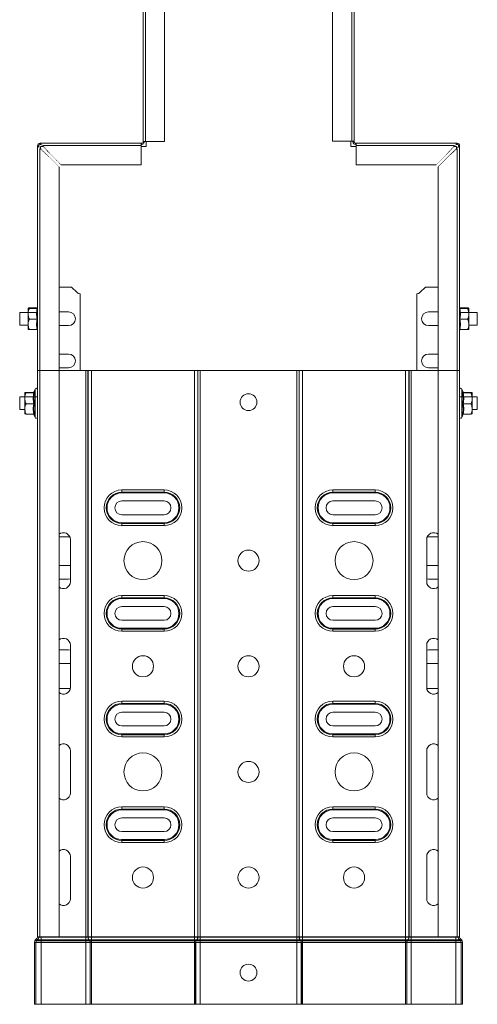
# Model space of a CAD drawing. Header units: millimetres. Extents: x 306 to 1436, y -1629 to 484.
# Tile 27 of 31: x 1219 to 1436, y -460 to 6. Entities that reach past the tile are written whole.
import ezdxf

# ---------------------------------------------------------------- set-up
doc = ezdxf.new("R2010")
doc.units = ezdxf.units.MM
doc.linetypes.add('K5LT32768', pattern=[0])
doc.linetypes.add('K5LT32769', pattern=[0])

msp = doc.modelspace()

# ---------------------------------------------------------------- linework, layer by layer
at = {"color": 7, "linetype": 'K5LT32768', "lineweight": 15}
for p, q in [((1277.46, -51.45), (1277.46, 55.05)), ((1278.59, 55.05), (1278.59, -51.45)), ((1287.69, -51.45), (1287.69, 55.05)), ((1367.24, 55.08), (1367.24, -51.42)), ((1376.34, -51.42), (1376.34, 55.08)), ((1377.46, 55.08), (1377.46, -51.42)), ((1228.05, -53.61), (1227.5, -53.61)), ((1227.5, -53.84), (1227.5, -53.61)), ((1227.5, -159.9), (1227.5, -53.84)), ((1228.05, -53.84), (1227.5, -53.84)), ((1228.05, -53.84), (1228.05, -53.61)), ((1229.17, -54.97), (1228.62, -54.97)), ((1228.62, -54.97), (1228.62, -159.9)), ((1228.75, -52.91), (1228.75, -52.36)), ((1228.75, -52.36), (1228.98, -52.36)), ((1228.75, -52.91), (1228.98, -52.91)), ((1228.96, -53.86), (1228.96, -54.97)), ((1230.11, -53.86), (1228.96, -53.86)), ((1228.98, -52.36), (1276.56, -52.36)), ((1228.98, -52.91), (1228.98, -52.36)), ((1230.11, -53.48), (1230.11, -54.03)), ((1276.56, -53.48), (1230.11, -53.48)), ((1276.56, -53.48), (1276.56, -52.36)), ((1276.56, -52.36), (1276.91, -52.36)), ((1276.56, -52.91), (1276.91, -52.91)), ((1276.56, -62.58), (1276.56, -53.48)), ((1278.96, -53.86), (1276.56, -53.86)), ((1276.91, -52.36), (1276.91, -52.91)), ((1277.46, -51.45), (1278.59, -51.45)), ((1277.46, -51.81), (1277.46, -51.45)), ((1277.46, -51.81), (1278.01, -51.81)), ((1278.01, -51.81), (1278.01, -51.45)), ((1278.59, -51.45), (1287.69, -51.45)), ((1278.96, -51.45), (1278.96, -53.86)), ((1367.24, -51.42), (1376.34, -51.42)), ((1375.96, -53.86), (1375.96, -51.42)), ((1378.4, -53.86), (1375.96, -53.86)), ((1376.34, -51.42), (1377.46, -51.42)), ((1376.91, -51.42), (1376.91, -51.66)), ((1377.46, -51.66), (1376.91, -51.66)), ((1377.46, -51.42), (1377.46, -51.66)), ((1378.16, -52.36), (1378.16, -52.91)), ((1378.16, -52.36), (1378.4, -52.36)), ((1378.16, -52.91), (1378.4, -52.91)), ((1378.4, -52.36), (1425.98, -52.36)), ((1378.4, -52.36), (1378.4, -53.48)), ((1424.85, -53.48), (1378.4, -53.48)), ((1378.4, -53.48), (1378.4, -62.58)), ((1424.85, -54.03), (1424.85, -53.48)), ((1425.96, -53.86), (1424.85, -53.86)), ((1426.31, -54.93), (1425.76, -54.93)), ((1425.96, -54.72), (1425.96, -53.86)), ((1425.98, -52.91), (1425.98, -52.36)), ((1425.98, -52.36), (1426.33, -52.36)), ((1425.98, -52.91), (1426.33, -52.91)), ((1426.31, -159.9), (1426.31, -54.93)), ((1426.33, -52.91), (1426.33, -52.36)), ((1426.88, -53.46), (1426.88, -53.81)), ((1426.88, -53.46), (1427.43, -53.46)), ((1426.88, -53.81), (1427.43, -53.81)), ((1427.43, -53.46), (1427.43, -53.81)), ((1427.43, -53.81), (1427.43, -159.9)), ((1237.72, -159.93), (1237.72, -63.52)), ((1238.66, -62.58), (1276.56, -62.58)), ((1378.4, -62.58), (1416.3, -62.58)), ((1417.21, -63.48), (1417.21, -159.9)), ((1243.64, -120.4), (1237.72, -120.4)), ((1243.64, -120.4), (1246.23, -122.98)), ((1408.64, -122.98), (1411.22, -120.4)), ((1417.21, -120.4), (1411.22, -120.4)), ((1247.64, -159.9), (1247.64, -123.57)), ((1407.22, -123.57), (1407.22, -159.9)), ((1223.03, -130.39), (1223.03, -130.4)), ((1223.03, -130.4), (1223.03, -133.07)), ((1227.32, -130.29), (1223.63, -130.29)), ((1227.5, -129.86), (1227.4, -130.14)), ((1227.45, -130.15), (1227.43, -130.16)), ((1427.47, -130.15), (1427.43, -130.05)), ((1427.55, -130.29), (1431.23, -130.29)), ((1431.23, -130.29), (1431.8, -132.4)), ((1431.83, -130.4), (1431.83, -130.39)), ((1431.83, -130.4), (1431.83, -133.07)), ((1227.5, -132.4), (1219.03, -132.4)), ((1219.03, -132.4), (1219.03, -138.4)), ((1223.03, -133.07), (1223.03, -138.07)), ((1227.32, -130.52), (1223.63, -130.52)), ((1242.19, -132.15), (1237.72, -132.15)), ((1417.21, -132.15), (1412.67, -132.15)), ((1427.55, -130.52), (1427.43, -130.5)), ((1435.83, -132.4), (1427.43, -132.4)), ((1427.55, -130.52), (1431.23, -130.52)), ((1431.83, -138.07), (1431.83, -133.07)), ((1435.83, -138.17), (1435.83, -132.4)), ((1219.03, -138.4), (1223.03, -138.4)), ((1223.03, -140.39), (1223.03, -138.07)), ((1227.32, -135.63), (1223.63, -135.63)), ((1237.72, -138.65), (1242.19, -138.65)), ((1412.67, -138.65), (1417.21, -138.65)), ((1427.43, -135.63), (1427.55, -135.63)), ((1427.55, -135.63), (1431.23, -135.63)), ((1431.83, -140.39), (1431.83, -138.07)), ((1431.83, -138.4), (1435.83, -138.4)), ((1435.83, -138.4), (1435.83, -138.17)), ((1223.03, -140.4), (1223.03, -140.4)), ((1227.32, -140.51), (1223.63, -140.51)), ((1227.4, -140.66), (1227.5, -140.94)), ((1427.43, -140.53), (1427.55, -140.51)), ((1427.43, -140.75), (1427.47, -140.65)), ((1427.44, -140.64), (1427.46, -140.65)), ((1427.55, -140.51), (1431.23, -140.51)), ((1242.19, -152.15), (1237.72, -152.15)), ((1417.21, -152.15), (1412.67, -152.15)), ((1228.62, -159.9), (1227.43, -159.9)), ((1227.43, -427.9), (1227.43, -159.9)), ((1228.56, -159.9), (1228.56, -427.9)), ((1237.66, -159.9), (1228.56, -159.9)), ((1237.66, -427.9), (1237.66, -159.9)), ((1237.72, -159.93), (1237.66, -159.93)), ((1237.72, -158.65), (1242.19, -158.65)), ((1237.72, -159.9), (1250.32, -159.9)), ((1250.32, -427.9), (1250.32, -159.9)), ((1250.32, -159.9), (1251.38, -159.9)), ((1251.38, -427.9), (1251.38, -159.9)), ((1251.38, -159.9), (1251.5, -159.9)), ((1251.5, -427.9), (1251.5, -159.9)), ((1251.5, -159.9), (1253.05, -159.9)), ((1253.05, -427.9), (1253.05, -159.9)), ((1253.05, -159.9), (1301.81, -159.9)), ((1301.81, -427.9), (1301.81, -159.9)), ((1301.81, -159.9), (1303.37, -159.9)), ((1303.37, -427.9), (1303.37, -159.9)), ((1303.37, -159.9), (1303.48, -159.9)), ((1303.48, -427.9), (1303.48, -159.9)), ((1303.48, -159.9), (1304.54, -159.9)), ((1304.54, -427.9), (1304.54, -159.9)), ((1304.54, -159.9), (1350.32, -159.9)), ((1350.32, -427.9), (1350.32, -159.9)), ((1350.32, -159.9), (1351.38, -159.9)), ((1351.38, -427.9), (1351.38, -159.9)), ((1351.38, -159.9), (1351.5, -159.9)), ((1351.5, -427.9), (1351.5, -159.9)), ((1351.5, -159.9), (1353.05, -159.9)), ((1353.05, -427.9), (1353.05, -159.9)), ((1353.05, -159.9), (1401.81, -159.9)), ((1401.81, -427.9), (1401.81, -159.9)), ((1401.81, -159.9), (1403.37, -159.9)), ((1403.37, -427.9), (1403.37, -159.9)), ((1403.37, -159.9), (1403.48, -159.9)), ((1403.48, -427.9), (1403.48, -159.9)), ((1403.48, -159.9), (1404.54, -159.9)), ((1404.54, -427.9), (1404.54, -159.9)), ((1404.54, -159.9), (1417.21, -159.9)), ((1412.67, -158.65), (1417.21, -158.65)), ((1417.21, -159.9), (1417.21, -427.9)), ((1426.31, -159.9), (1417.21, -159.9)), ((1426.31, -427.9), (1426.31, -159.9)), ((1427.43, -159.9), (1426.31, -159.9)), ((1427.43, -427.9), (1427.43, -159.9)), ((1227.41, -172.4), (1219.03, -172.4)), ((1219.03, -172.4), (1219.03, -178.4)), ((1221.43, -170.39), (1221.43, -170.4)), ((1221.43, -170.4), (1221.43, -173.07)), ((1225.72, -170.29), (1222.03, -170.29)), ((1225.72, -170.52), (1222.03, -170.52)), ((1226.33, -168.67), (1225.8, -170.14)), ((1225.85, -170.15), (1225.83, -170.16)), ((1435.83, -172.4), (1427.46, -172.4)), ((1429.07, -170.15), (1428.53, -168.67)), ((1429.15, -170.29), (1432.83, -170.29)), ((1429.15, -170.52), (1432.83, -170.52)), ((1432.83, -170.29), (1433.4, -172.4)), ((1433.43, -170.4), (1433.43, -170.39)), ((1433.43, -170.4), (1433.43, -173.07)), ((1435.83, -178.4), (1435.83, -172.4)), ((1221.43, -173.07), (1221.43, -178.07)), ((1225.72, -175.63), (1222.03, -175.63)), ((1429.15, -175.63), (1432.83, -175.63)), ((1433.43, -178.07), (1433.43, -173.07)), ((1219.03, -178.4), (1221.43, -178.4)), ((1221.43, -180.39), (1221.43, -178.07)), ((1221.43, -180.4), (1221.43, -180.4)), ((1225.72, -180.51), (1222.03, -180.51)), ((1225.8, -180.66), (1226.33, -182.13)), ((1428.53, -182.13), (1429.07, -180.65)), ((1429.04, -180.64), (1429.06, -180.65)), ((1429.15, -180.51), (1432.83, -180.51)), ((1433.43, -180.39), (1433.43, -178.07)), ((1433.43, -178.4), (1435.83, -178.4)), ((1267.43, -216.45), (1287.43, -216.45)), ((1267.43, -217.49), (1267.43, -216.45)), ((1267.43, -217.49), (1287.43, -217.49)), ((1267.43, -217.87), (1267.43, -217.49)), ((1287.43, -217.87), (1267.43, -217.87)), ((1287.43, -217.49), (1287.43, -216.45)), ((1287.43, -217.87), (1287.43, -217.49)), ((1367.43, -216.45), (1387.43, -216.45)), ((1367.43, -217.49), (1367.43, -216.45)), ((1367.43, -217.49), (1387.43, -217.49)), ((1367.43, -217.87), (1367.43, -217.49)), ((1387.43, -217.87), (1367.43, -217.87)), ((1387.43, -217.49), (1387.43, -216.45)), ((1387.43, -217.87), (1387.43, -217.49)), ((1287.43, -221.65), (1267.43, -221.65)), ((1387.43, -221.65), (1367.43, -221.65)), ((1267.43, -228.15), (1287.43, -228.15)), ((1367.43, -228.15), (1387.43, -228.15)), ((1267.43, -232.31), (1267.43, -231.93)), ((1267.43, -231.93), (1287.43, -231.93)), ((1267.43, -233.34), (1267.43, -232.31)), ((1287.43, -232.31), (1267.43, -232.31)), ((1287.43, -232.31), (1287.43, -231.93)), ((1287.43, -233.34), (1287.43, -232.31)), ((1367.43, -232.31), (1367.43, -231.93)), ((1367.43, -231.93), (1387.43, -231.93)), ((1367.43, -233.34), (1367.43, -232.31)), ((1387.43, -232.31), (1367.43, -232.31)), ((1387.43, -232.31), (1387.43, -231.93)), ((1387.43, -233.34), (1387.43, -232.31)), ((1287.43, -233.34), (1267.43, -233.34)), ((1387.43, -233.34), (1367.43, -233.34)), ((1237.66, -238.65), (1242.19, -238.65)), ((1242.19, -238.65), (1242.75, -238.6)), ((1243.03, -259.9), (1243.03, -239.9)), ((1411.84, -239.9), (1411.84, -259.9)), ((1412.11, -238.6), (1412.67, -238.65)), ((1412.67, -238.65), (1417.21, -238.65)), ((1242.19, -252.15), (1237.66, -252.15)), ((1243.03, -252.26), (1242.19, -252.15)), ((1412.67, -252.15), (1411.84, -252.26)), ((1417.21, -252.15), (1412.67, -252.15)), ((1237.66, -258.65), (1242.19, -258.65)), ((1242.19, -258.65), (1243.03, -258.54)), ((1411.84, -258.54), (1412.67, -258.65)), ((1412.67, -258.65), (1417.21, -258.65)), ((1267.43, -266.45), (1287.43, -266.45)), ((1267.43, -267.49), (1267.43, -266.45)), ((1267.43, -267.49), (1287.43, -267.49)), ((1267.43, -267.87), (1267.43, -267.49)), ((1287.43, -267.87), (1267.43, -267.87)), ((1287.43, -267.49), (1287.43, -266.45)), ((1287.43, -267.87), (1287.43, -267.49)), ((1367.43, -266.45), (1387.43, -266.45)), ((1367.43, -267.49), (1367.43, -266.45)), ((1367.43, -267.49), (1387.43, -267.49)), ((1367.43, -267.87), (1367.43, -267.49)), ((1387.43, -267.87), (1367.43, -267.87)), ((1387.43, -267.49), (1387.43, -266.45)), ((1387.43, -267.87), (1387.43, -267.49)), ((1287.43, -271.65), (1267.43, -271.65)), ((1387.43, -271.65), (1367.43, -271.65)), ((1267.43, -278.15), (1287.43, -278.15)), ((1367.43, -278.15), (1387.43, -278.15)), ((1267.43, -282.31), (1267.43, -281.93)), ((1267.43, -281.93), (1287.43, -281.93)), ((1267.43, -283.34), (1267.43, -282.31)), ((1287.43, -282.31), (1267.43, -282.31)), ((1287.43, -283.34), (1267.43, -283.34)), ((1287.43, -282.31), (1287.43, -281.93)), ((1287.43, -283.34), (1287.43, -282.31)), ((1367.43, -282.31), (1367.43, -281.93)), ((1367.43, -281.93), (1387.43, -281.93)), ((1367.43, -283.34), (1367.43, -282.31)), ((1387.43, -282.31), (1367.43, -282.31)), ((1387.43, -283.34), (1367.43, -283.34)), ((1387.43, -282.31), (1387.43, -281.93)), ((1387.43, -283.34), (1387.43, -282.31)), ((1242.19, -292.15), (1237.66, -292.15)), ((1243.03, -292.26), (1242.19, -292.15)), ((1243.03, -309.9), (1243.03, -289.9)), ((1411.84, -289.9), (1411.84, -309.9)), ((1412.67, -292.15), (1411.84, -292.26)), ((1417.21, -292.15), (1412.67, -292.15)), ((1237.66, -298.65), (1242.19, -298.65)), ((1242.19, -298.65), (1243.03, -298.54)), ((1411.84, -298.54), (1412.67, -298.65)), ((1412.67, -298.65), (1417.21, -298.65)), ((1237.66, -310.4), (1242.99, -310.4)), ((1411.88, -310.4), (1417.21, -310.4)), ((1267.43, -316.45), (1287.43, -316.45)), ((1267.43, -317.49), (1267.43, -316.45)), ((1287.43, -317.49), (1287.43, -316.45)), ((1367.43, -316.45), (1387.43, -316.45)), ((1367.43, -317.49), (1367.43, -316.45)), ((1387.43, -317.49), (1387.43, -316.45)), ((1267.43, -317.49), (1287.43, -317.49)), ((1267.43, -317.87), (1267.43, -317.49)), ((1287.43, -317.87), (1267.43, -317.87)), ((1287.43, -317.87), (1287.43, -317.49)), ((1367.43, -317.49), (1387.43, -317.49)), ((1367.43, -317.87), (1367.43, -317.49)), ((1387.43, -317.87), (1367.43, -317.87)), ((1387.43, -317.87), (1387.43, -317.49)), ((1287.43, -321.65), (1267.43, -321.65)), ((1387.43, -321.65), (1367.43, -321.65)), ((1267.43, -328.15), (1287.43, -328.15)), ((1367.43, -328.15), (1387.43, -328.15)), ((1267.43, -332.31), (1267.43, -331.93)), ((1267.43, -331.93), (1287.43, -331.93)), ((1267.43, -333.34), (1267.43, -332.31)), ((1287.43, -332.31), (1267.43, -332.31)), ((1287.43, -333.34), (1267.43, -333.34)), ((1287.43, -332.31), (1287.43, -331.93)), ((1287.43, -333.34), (1287.43, -332.31)), ((1367.43, -332.31), (1367.43, -331.93)), ((1367.43, -331.93), (1387.43, -331.93)), ((1367.43, -333.34), (1367.43, -332.31)), ((1387.43, -332.31), (1367.43, -332.31)), ((1387.43, -333.34), (1367.43, -333.34)), ((1387.43, -332.31), (1387.43, -331.93)), ((1387.43, -333.34), (1387.43, -332.31)), ((1243.03, -359.9), (1243.03, -339.9)), ((1411.84, -339.9), (1411.84, -359.9)), ((1267.43, -366.45), (1287.43, -366.45)), ((1267.43, -367.49), (1267.43, -366.45)), ((1267.43, -367.49), (1287.43, -367.49)), ((1267.43, -367.87), (1267.43, -367.49)), ((1287.43, -367.87), (1267.43, -367.87)), ((1287.43, -367.49), (1287.43, -366.45)), ((1287.43, -367.87), (1287.43, -367.49)), ((1367.43, -366.45), (1387.43, -366.45)), ((1367.43, -367.49), (1367.43, -366.45)), ((1367.43, -367.49), (1387.43, -367.49)), ((1367.43, -367.87), (1367.43, -367.49)), ((1387.43, -367.87), (1367.43, -367.87)), ((1387.43, -367.49), (1387.43, -366.45)), ((1387.43, -367.87), (1387.43, -367.49)), ((1287.43, -371.65), (1267.43, -371.65)), ((1387.43, -371.65), (1367.43, -371.65)), ((1267.43, -378.15), (1287.43, -378.15)), ((1267.43, -382.31), (1267.43, -381.93)), ((1267.43, -381.93), (1287.43, -381.93)), ((1287.43, -382.31), (1287.43, -381.93)), ((1367.43, -378.15), (1387.43, -378.15)), ((1367.43, -382.31), (1367.43, -381.93)), ((1367.43, -381.93), (1387.43, -381.93)), ((1387.43, -382.31), (1387.43, -381.93)), ((1267.43, -383.34), (1267.43, -382.31)), ((1287.43, -382.31), (1267.43, -382.31)), ((1287.43, -383.34), (1267.43, -383.34)), ((1287.43, -383.34), (1287.43, -382.31)), ((1367.43, -383.34), (1367.43, -382.31)), ((1387.43, -382.31), (1367.43, -382.31)), ((1387.43, -383.34), (1367.43, -383.34)), ((1387.43, -383.34), (1387.43, -382.31)), ((1243.03, -409.9), (1243.03, -389.9)), ((1411.84, -389.9), (1411.84, -409.9)), ((1227.43, -427.9), (1227.43, -428.1)), ((1228.56, -427.9), (1227.43, -427.9)), ((1228.13, -428.1), (1227.43, -428.1)), ((1228.13, -427.9), (1228.13, -428.1)), ((1228.13, -428.1), (1229.23, -428.1)), ((1237.66, -427.9), (1228.56, -427.9)), ((1229.23, -427.9), (1229.23, -428.1)), ((1229.23, -428.1), (1229.23, -429.43)), ((1229.23, -428.1), (1250.32, -428.1)), ((1237.66, -427.9), (1250.32, -427.9)), ((1250.32, -427.9), (1250.32, -428.1)), ((1250.32, -427.9), (1251.38, -427.9)), ((1250.32, -428.1), (1250.32, -429.43)), ((1250.32, -428.1), (1251.38, -428.1)), ((1251.38, -427.9), (1251.38, -428.1)), ((1251.38, -427.9), (1251.5, -427.9)), ((1251.38, -428.1), (1251.5, -428.1)), ((1251.5, -427.9), (1251.5, -428.1)), ((1251.5, -427.9), (1253.05, -427.9)), ((1251.5, -428.1), (1253.05, -428.1)), ((1253.05, -427.9), (1253.05, -428.1)), ((1253.05, -427.9), (1301.81, -427.9)), ((1253.05, -428.1), (1253.05, -429.43)), ((1253.05, -428.1), (1301.81, -428.1)), ((1301.81, -427.9), (1301.81, -428.1)), ((1301.81, -427.9), (1303.37, -427.9)), ((1301.81, -428.1), (1301.81, -429.43)), ((1301.81, -428.1), (1303.37, -428.1)), ((1303.37, -427.9), (1303.37, -428.1)), ((1303.37, -427.9), (1303.48, -427.9)), ((1303.37, -428.1), (1303.48, -428.1)), ((1303.48, -427.9), (1303.48, -428.1)), ((1303.48, -427.9), (1304.54, -427.9)), ((1303.48, -428.1), (1304.54, -428.1)), ((1304.54, -427.9), (1304.54, -428.1)), ((1304.54, -427.9), (1350.32, -427.9)), ((1304.54, -428.1), (1304.54, -429.43)), ((1304.54, -428.1), (1350.32, -428.1)), ((1350.32, -427.9), (1350.32, -428.1)), ((1350.32, -427.9), (1351.38, -427.9)), ((1350.32, -428.1), (1351.38, -428.1)), ((1350.32, -428.1), (1350.32, -429.43)), ((1351.38, -427.9), (1351.38, -428.1)), ((1351.38, -427.9), (1351.5, -427.9)), ((1351.38, -428.1), (1351.5, -428.1)), ((1351.5, -427.9), (1351.5, -428.1)), ((1351.5, -427.9), (1353.05, -427.9)), ((1351.5, -428.1), (1353.05, -428.1)), ((1353.05, -427.9), (1353.05, -428.1)), ((1353.05, -427.9), (1401.81, -427.9)), ((1353.05, -428.1), (1353.05, -429.43)), ((1353.05, -428.1), (1401.81, -428.1)), ((1401.81, -427.9), (1401.81, -428.1)), ((1401.81, -427.9), (1403.37, -427.9)), ((1401.81, -428.1), (1401.81, -429.43)), ((1401.81, -428.1), (1403.37, -428.1)), ((1403.37, -427.9), (1403.37, -428.1)), ((1403.37, -427.9), (1403.48, -427.9)), ((1403.37, -428.1), (1403.48, -428.1)), ((1403.48, -427.9), (1403.48, -428.1)), ((1403.48, -427.9), (1404.54, -427.9)), ((1403.48, -428.1), (1404.54, -428.1)), ((1404.54, -427.9), (1404.54, -428.1)), ((1404.54, -427.9), (1417.21, -427.9)), ((1404.54, -428.1), (1404.54, -429.43)), ((1404.54, -428.1), (1425.63, -428.1)), ((1426.31, -427.9), (1417.21, -427.9)), ((1425.63, -427.9), (1425.63, -428.1)), ((1425.63, -428.1), (1426.73, -428.1)), ((1425.63, -428.1), (1425.63, -429.43)), ((1427.43, -427.9), (1426.31, -427.9)), ((1426.73, -427.9), (1426.73, -428.1)), ((1426.73, -428.1), (1427.43, -428.1)), ((1427.43, -427.9), (1427.43, -428.1)), ((1226.73, -430.57), (1226.03, -430.57)), ((1226.03, -430.57), (1226.03, -459.9)), ((1227.07, -428.91), (1226.55, -429.38)), ((1227.02, -429.9), (1226.55, -429.38)), ((1226.73, -430.57), (1226.73, -459.9)), ((1226.73, -430.57), (1229.23, -430.57)), ((1227.54, -429.43), (1227.02, -429.9)), ((1227.02, -429.9), (1229.23, -429.9)), ((1227.54, -429.43), (1227.07, -428.91)), ((1227.54, -429.43), (1229.23, -429.43)), ((1229.23, -429.43), (1229.23, -429.9)), ((1229.23, -429.43), (1250.32, -429.43)), ((1229.23, -429.9), (1229.23, -430.57)), ((1229.23, -429.9), (1250.32, -429.9)), ((1229.23, -430.57), (1229.23, -459.9)), ((1229.23, -430.57), (1250.32, -430.57)), ((1250.32, -429.43), (1251.8, -429.43)), ((1250.32, -429.43), (1250.32, -429.9)), ((1250.32, -429.9), (1252.16, -429.9)), ((1250.32, -429.9), (1250.32, -430.57)), ((1250.32, -430.57), (1252.37, -430.57)), ((1250.32, -430.57), (1250.32, -459.9)), ((1251.8, -429.43), (1251.91, -429.43)), ((1251.8, -429.43), (1252.16, -429.9)), ((1251.91, -429.43), (1253.05, -429.43)), ((1251.91, -429.43), (1252.28, -429.9)), ((1252.16, -429.9), (1252.28, -429.9)), ((1252.28, -429.9), (1253.05, -429.9)), ((1252.37, -430.57), (1252.49, -430.57)), ((1252.37, -430.57), (1252.37, -459.9)), ((1252.49, -430.57), (1253.05, -430.57)), ((1252.49, -430.57), (1252.49, -459.9)), ((1253.05, -429.43), (1301.81, -429.43)), ((1253.05, -429.43), (1253.05, -429.9)), ((1253.05, -429.9), (1301.81, -429.9)), ((1253.05, -429.9), (1253.05, -430.57)), ((1253.05, -430.57), (1301.81, -430.57)), ((1253.05, -430.57), (1253.05, -459.9)), ((1301.81, -429.43), (1302.95, -429.43)), ((1301.81, -429.43), (1301.81, -429.9)), ((1301.81, -429.9), (1302.58, -429.9)), ((1301.81, -429.9), (1301.81, -430.57)), ((1301.81, -430.57), (1302.38, -430.57)), ((1301.81, -430.57), (1301.81, -459.9)), ((1302.38, -430.57), (1302.38, -459.9)), ((1302.38, -430.57), (1302.49, -430.57)), ((1302.49, -430.57), (1304.54, -430.57)), ((1302.49, -430.57), (1302.49, -459.9)), ((1302.95, -429.43), (1302.58, -429.9)), ((1302.58, -429.9), (1302.7, -429.9)), ((1303.07, -429.43), (1302.7, -429.9)), ((1302.7, -429.9), (1304.54, -429.9)), ((1302.95, -429.43), (1303.07, -429.43)), ((1303.07, -429.43), (1304.54, -429.43)), ((1304.54, -429.43), (1304.54, -429.9)), ((1304.54, -429.43), (1350.32, -429.43)), ((1304.54, -429.9), (1304.54, -430.57)), ((1304.54, -429.9), (1350.32, -429.9)), ((1304.54, -430.57), (1304.54, -459.9)), ((1304.54, -430.57), (1350.32, -430.57)), ((1350.32, -429.43), (1351.8, -429.43)), ((1350.32, -429.43), (1350.32, -429.9)), ((1350.32, -429.9), (1352.16, -429.9)), ((1350.32, -429.9), (1350.32, -430.57)), ((1350.32, -430.57), (1352.37, -430.57)), ((1350.32, -430.57), (1350.32, -459.9)), ((1351.8, -429.43), (1351.91, -429.43)), ((1351.8, -429.43), (1352.16, -429.9)), ((1351.91, -429.43), (1353.05, -429.43)), ((1351.91, -429.43), (1352.28, -429.9)), ((1352.16, -429.9), (1352.28, -429.9)), ((1352.28, -429.9), (1353.05, -429.9)), ((1352.37, -430.57), (1352.49, -430.57)), ((1352.37, -430.57), (1352.37, -459.9)), ((1352.49, -430.57), (1353.05, -430.57)), ((1352.49, -430.57), (1352.49, -459.9)), ((1353.05, -429.43), (1401.81, -429.43)), ((1353.05, -429.43), (1353.05, -429.9)), ((1353.05, -429.9), (1401.81, -429.9)), ((1353.05, -429.9), (1353.05, -430.57)), ((1353.05, -430.57), (1401.81, -430.57)), ((1353.05, -430.57), (1353.05, -459.9)), ((1401.81, -429.43), (1402.95, -429.43)), ((1401.81, -429.43), (1401.81, -429.9)), ((1401.81, -429.9), (1402.58, -429.9)), ((1401.81, -429.9), (1401.81, -430.57)), ((1401.81, -430.57), (1402.38, -430.57)), ((1401.81, -430.57), (1401.81, -459.9)), ((1402.38, -430.57), (1402.38, -459.9)), ((1402.38, -430.57), (1402.49, -430.57)), ((1402.49, -430.57), (1404.54, -430.57)), ((1402.49, -430.57), (1402.49, -459.9)), ((1402.95, -429.43), (1402.58, -429.9)), ((1402.58, -429.9), (1402.7, -429.9)), ((1403.07, -429.43), (1402.7, -429.9)), ((1402.7, -429.9), (1404.54, -429.9)), ((1402.95, -429.43), (1403.07, -429.43)), ((1403.07, -429.43), (1404.54, -429.43)), ((1404.54, -429.43), (1404.54, -429.9)), ((1404.54, -429.43), (1425.63, -429.43)), ((1404.54, -429.9), (1404.54, -430.57)), ((1404.54, -429.9), (1425.63, -429.9)), ((1404.54, -430.57), (1404.54, -459.9)), ((1404.54, -430.57), (1425.63, -430.57)), ((1425.63, -429.43), (1427.32, -429.43)), ((1425.63, -429.43), (1425.63, -429.9)), ((1425.63, -429.9), (1427.84, -429.9)), ((1425.63, -429.9), (1425.63, -430.57)), ((1425.63, -430.57), (1428.13, -430.57)), ((1425.63, -430.57), (1425.63, -459.9)), ((1427.32, -429.43), (1427.79, -428.91)), ((1427.32, -429.43), (1427.84, -429.9)), ((1427.79, -428.91), (1428.31, -429.38)), ((1427.84, -429.9), (1428.31, -429.38)), ((1428.13, -430.57), (1428.83, -430.57)), ((1428.13, -430.57), (1428.13, -459.9)), ((1428.83, -430.57), (1428.83, -459.9)), ((1226.73, -459.9), (1226.03, -459.9)), ((1226.73, -459.9), (1229.23, -459.9)), ((1229.23, -459.9), (1250.32, -459.9)), ((1250.32, -459.9), (1252.37, -459.9)), ((1252.37, -459.9), (1252.49, -459.9)), ((1252.49, -459.9), (1253.05, -459.9)), ((1253.05, -459.9), (1301.81, -459.9)), ((1301.81, -459.9), (1302.38, -459.9)), ((1302.38, -459.9), (1302.49, -459.9)), ((1302.49, -459.9), (1304.54, -459.9)), ((1304.54, -459.9), (1350.32, -459.9)), ((1350.32, -459.9), (1352.37, -459.9)), ((1352.37, -459.9), (1352.49, -459.9)), ((1352.49, -459.9), (1353.05, -459.9)), ((1353.05, -459.9), (1401.81, -459.9)), ((1401.81, -459.9), (1402.38, -459.9)), ((1402.38, -459.9), (1402.49, -459.9)), ((1402.49, -459.9), (1404.54, -459.9)), ((1404.54, -459.9), (1425.63, -459.9)), ((1425.63, -459.9), (1428.13, -459.9)), ((1428.13, -459.9), (1428.83, -459.9))]:
    msp.add_line(p, q, dxfattribs=at)
at = {"color": 8, "linetype": 'K5LT32769', "lineweight": 15, "true_color": 0x808080}
for p, q in [((1226.33, -182.13), (1226.33, -168.67)), ((1428.53, -168.67), (1428.53, -182.13))]:
    msp.add_line(p, q, dxfattribs=at)
at = {"color": 7, "linetype": 'K5LT32768', "const_width": 0.15}
for points in [[(1228.64, -54.88), (1228.45, -54.7), (1227.93, -54.23), (1227.61, -53.94), (1227.5, -53.84)], [(1229.17, -54.97), (1228.91, -54.7), (1228.44, -54.23), (1228.15, -53.94), (1228.05, -53.84)], [(1233.17, -58.97), (1232.32, -58.22), (1231.5, -57.49), (1230.73, -56.82), (1230.06, -56.23), (1229.49, -55.73), (1229.05, -55.35), (1228.77, -55.09), (1228.63, -54.97), (1228.62, -54.97)], [(1228.98, -52.36), (1229.08, -52.46), (1229.37, -52.78), (1229.84, -53.3), (1230.04, -53.52)], [(1228.98, -52.91), (1229.08, -53), (1229.37, -53.3), (1229.84, -53.77), (1230.11, -54.03)], [(1233.17, -58.97), (1232.42, -58.22), (1231.7, -57.49), (1231.03, -56.82), (1230.43, -56.23), (1229.94, -55.73), (1229.55, -55.35), (1229.3, -55.09), (1229.18, -54.97), (1229.17, -54.97)], [(1230.11, -53.48), (1230.12, -53.49), (1230.23, -53.62), (1230.49, -53.91), (1230.87, -54.35), (1231.37, -54.92), (1231.96, -55.59), (1232.63, -56.36), (1233.36, -57.18), (1234.11, -58.03)], [(1230.11, -54.03), (1230.12, -54.04), (1230.23, -54.16), (1230.49, -54.41), (1230.87, -54.79), (1231.37, -55.29), (1231.96, -55.89), (1232.63, -56.56), (1233.36, -57.28), (1234.11, -58.03)], [(1420.85, -58.03), (1421.6, -57.18), (1422.33, -56.36), (1423, -55.59), (1423.59, -54.92), (1424.09, -54.35), (1424.47, -53.91), (1424.73, -53.62), (1424.85, -53.49), (1424.85, -53.48)], [(1420.85, -58.03), (1421.6, -57.28), (1422.33, -56.56), (1423, -55.89), (1423.59, -55.29), (1424.09, -54.79), (1424.47, -54.41), (1424.73, -54.16), (1424.85, -54.04), (1424.85, -54.03)], [(1425.76, -54.93), (1425.75, -54.94), (1425.63, -55.06), (1425.38, -55.31), (1424.99, -55.7), (1424.5, -56.19), (1423.9, -56.79), (1423.23, -57.46), (1422.51, -58.18), (1421.76, -58.93)], [(1426.31, -54.93), (1426.3, -54.94), (1426.16, -55.06), (1425.87, -55.31), (1425.44, -55.7), (1424.87, -56.19), (1424.2, -56.79), (1423.43, -57.46), (1422.61, -58.18), (1421.76, -58.93)], [(1424.85, -54.03), (1425.12, -53.77), (1425.59, -53.3), (1425.88, -53), (1425.98, -52.91)], [(1424.94, -53.5), (1425.12, -53.3), (1425.59, -52.78), (1425.88, -52.46), (1425.98, -52.36)], [(1426.88, -53.81), (1426.78, -53.91), (1426.49, -54.2), (1426.02, -54.67), (1425.76, -54.93)], [(1427.43, -53.81), (1427.32, -53.91), (1427, -54.2), (1426.48, -54.67), (1426.26, -54.87)], [(1237.72, -63.52), (1237.71, -63.5), (1237.56, -63.35), (1237.26, -63.05), (1236.82, -62.61), (1236.25, -62.04), (1235.58, -61.37), (1234.82, -60.62), (1234.01, -59.81), (1233.17, -58.97)], [(1234.11, -58.03), (1234.95, -58.87), (1235.76, -59.68), (1236.51, -60.44), (1237.19, -61.11), (1237.75, -61.68), (1238.19, -62.12), (1238.49, -62.42), (1238.64, -62.57), (1238.66, -62.58)], [(1416.3, -62.58), (1416.32, -62.57), (1416.47, -62.42), (1416.77, -62.12), (1417.21, -61.68), (1417.78, -61.11), (1418.45, -60.44), (1419.2, -59.68), (1420.01, -58.87), (1420.85, -58.03)], [(1421.76, -58.93), (1420.92, -59.77), (1420.1, -60.59), (1419.35, -61.34), (1418.68, -62.01), (1418.11, -62.58), (1417.67, -63.02), (1417.37, -63.32), (1417.22, -63.47), (1417.21, -63.48)]]:
    msp.add_lwpolyline(points, dxfattribs=at)
at = {"color": 7, "linetype": 'K5LT32768', "lineweight": 15}
for centre, radius in [((1327.43, -174.9), 4), ((1277.43, -249.9), 9), ((1377.43, -249.9), 9), ((1327.43, -249.9), 5), ((1277.43, -299.9), 5), ((1327.43, -299.9), 5), ((1377.43, -299.9), 5), ((1277.43, -349.9), 9), ((1377.43, -349.9), 9), ((1327.43, -349.9), 5), ((1277.43, -399.9), 5), ((1327.43, -399.9), 5), ((1377.43, -399.9), 5), ((1327.43, -444.9), 4)]:
    msp.add_circle(centre, radius, dxfattribs=at)
for centre, radius, start, end in [((1228.75, -53.61), 1.25, 90, 180), ((1228.75, -53.61), 0.7, 90, 180), ((1276.91, -51.81), 0.55, 270, 0), ((1276.91, -51.81), 1.1, 270, 0), ((1378.16, -51.66), 1.25, 180, 270), ((1378.16, -51.66), 0.7, 180, 270), ((1426.33, -53.46), 1.1, 0, 90), ((1426.33, -53.46), 0.55, 0, 90), ((1247.64, -121.57), 2, 225, 270), ((1407.22, -121.57), 2, 270, 315), ((1242.19, -135.4), 3.25, 270, 90), ((1412.67, -135.4), 3.25, 90, 270), ((1242.19, -155.4), 3.25, 270, 90), ((1412.67, -155.4), 3.25, 90, 270), ((1226.86, -168.87), 0.567, 0, 160), ((1428, -168.87), 0.567, 20, 180), ((1226.86, -181.93), 0.567, 200, 0), ((1428, -181.93), 0.567, 180, 340), ((1267.43, -224.9), 8.45, 90, 270), ((1267.43, -224.9), 7.41, 90, 270), ((1267.43, -224.9), 7.03, 90, 270), ((1287.43, -224.9), 8.45, 270, 90), ((1287.43, -224.9), 7.41, 270, 90), ((1287.43, -224.9), 7.03, 270, 90), ((1367.43, -224.9), 8.45, 90, 270), ((1367.43, -224.9), 7.41, 90, 270), ((1367.43, -224.9), 7.03, 90, 270), ((1387.43, -224.9), 8.45, 270, 90), ((1387.43, -224.9), 7.41, 270, 90), ((1387.43, -224.9), 7.03, 270, 90), ((1267.43, -224.9), 3.25, 90, 270), ((1287.43, -224.9), 3.25, 270, 90), ((1367.43, -224.9), 3.25, 90, 270), ((1387.43, -224.9), 3.25, 270, 90), ((1239.78, -239.9), 3.25, 0, 130.7011), ((1415.09, -239.9), 3.25, 49.2989, 180), ((1239.78, -259.9), 3.25, 229.2989, 0), ((1415.09, -259.9), 3.25, 180, 310.7011), ((1267.43, -274.9), 8.45, 90, 270), ((1267.43, -274.9), 7.41, 90, 270), ((1267.43, -274.9), 7.03, 90, 270), ((1287.43, -274.9), 8.45, 270, 90), ((1287.43, -274.9), 7.41, 270, 90), ((1287.43, -274.9), 7.03, 270, 90), ((1367.43, -274.9), 8.45, 90, 270), ((1367.43, -274.9), 7.41, 90, 270), ((1367.43, -274.9), 7.03, 90, 270), ((1387.43, -274.9), 8.45, 270, 90), ((1387.43, -274.9), 7.41, 270, 90), ((1387.43, -274.9), 7.03, 270, 90), ((1267.43, -274.9), 3.25, 90, 270), ((1287.43, -274.9), 3.25, 270, 90), ((1367.43, -274.9), 3.25, 90, 270), ((1387.43, -274.9), 3.25, 270, 90), ((1239.78, -289.9), 3.25, 0, 130.7011), ((1415.09, -289.9), 3.25, 49.2989, 180), ((1239.78, -309.9), 3.25, 229.2989, 0), ((1415.09, -309.9), 3.25, 180, 310.7011), ((1267.43, -324.9), 8.45, 90, 270), ((1287.43, -324.9), 8.45, 270, 90), ((1367.43, -324.9), 8.45, 90, 270), ((1387.43, -324.9), 8.45, 270, 90), ((1267.43, -324.9), 7.41, 90, 270), ((1267.43, -324.9), 7.03, 90, 270), ((1287.43, -324.9), 7.41, 270, 90), ((1287.43, -324.9), 7.03, 270, 90), ((1367.43, -324.9), 7.41, 90, 270), ((1367.43, -324.9), 7.03, 90, 270), ((1387.43, -324.9), 7.41, 270, 90), ((1387.43, -324.9), 7.03, 270, 90), ((1267.43, -324.9), 3.25, 90, 270), ((1287.43, -324.9), 3.25, 270, 90), ((1367.43, -324.9), 3.25, 90, 270), ((1387.43, -324.9), 3.25, 270, 90), ((1239.78, -339.9), 3.25, 0, 130.7011), ((1415.09, -339.9), 3.25, 49.2989, 180), ((1239.78, -359.9), 3.25, 229.2989, 0), ((1415.09, -359.9), 3.25, 180, 310.7011), ((1267.43, -374.9), 8.45, 90, 270), ((1267.43, -374.9), 7.41, 90, 270), ((1267.43, -374.9), 7.03, 90, 270), ((1287.43, -374.9), 8.45, 270, 90), ((1287.43, -374.9), 7.41, 270, 90), ((1287.43, -374.9), 7.03, 270, 90), ((1367.43, -374.9), 8.45, 90, 270), ((1367.43, -374.9), 7.41, 90, 270), ((1367.43, -374.9), 7.03, 90, 270), ((1387.43, -374.9), 8.45, 270, 90), ((1387.43, -374.9), 7.41, 270, 90), ((1387.43, -374.9), 7.03, 270, 90), ((1267.43, -374.9), 3.25, 90, 270), ((1287.43, -374.9), 3.25, 270, 90), ((1367.43, -374.9), 3.25, 90, 270), ((1387.43, -374.9), 3.25, 270, 90), ((1239.78, -389.9), 3.25, 0, 130.7011), ((1415.09, -389.9), 3.25, 49.2989, 180), ((1239.78, -409.9), 3.25, 229.2989, 0), ((1415.09, -409.9), 3.25, 180, 310.7011), ((1226.33, -428.1), 1.1, 312.3141, 0), ((1226.33, -428.1), 1.8, 312.3141, 0), ((1253.57, -428.14), 2.19, 178.8052, 215.9031), ((1253.69, -428.14), 2.19, 178.806, 215.9023), ((1301.17, -428.14), 2.19, 324.0977, 1.1934), ((1301.29, -428.14), 2.19, 324.0973, 1.1944), ((1353.57, -428.14), 2.19, 178.8058, 215.9031), ((1353.69, -428.14), 2.19, 178.8056, 215.9027), ((1401.17, -428.14), 2.19, 324.0973, 1.1939), ((1401.29, -428.14), 2.19, 324.0973, 1.1941), ((1428.53, -428.1), 1.8, 180, 227.6859), ((1428.53, -428.1), 1.1, 180, 227.6859), ((1227.63, -430.57), 1.6, 132.3141, 180), ((1227.63, -430.57), 0.9, 132.3141, 180), ((1251.27, -430.54), 1.1, 358.8069, 35.9014), ((1251.39, -430.54), 1.1, 358.8036, 35.9048), ((1303.47, -430.54), 1.1, 144.0988, 181.1916), ((1303.59, -430.54), 1.1, 144.0969, 181.1948), ((1351.27, -430.54), 1.1, 358.8064, 35.9032), ((1351.39, -430.54), 1.1, 358.8064, 35.9032), ((1403.47, -430.54), 1.1, 144.0973, 181.1938), ((1403.59, -430.54), 1.1, 144.0971, 181.1943), ((1427.23, -430.57), 0.9, 0, 47.6859), ((1427.23, -430.57), 1.6, 0, 47.6859)]:
    msp.add_arc(centre, radius, start, end, dxfattribs=at)
for points, knots in [([(1223.63, -130.29), (1223.54, -130.3), (1223.19, -130.33), (1223.1, -130.37), (1223.03, -130.4)], [0, 0, 0, 0, 0.263255, 1, 1, 1, 1]), ([(1223.03, -130.4), (1223.03, -130.41), (1223.05, -130.45), (1223.32, -130.49), (1223.62, -130.52), (1223.63, -130.52)], [0, 0, 0, 0, 0.148486, 0.965571, 1, 1, 1, 1]), ([(1227.32, -130.52), (1227.18, -130.48), (1226.92, -130.4), (1227.18, -130.33), (1227.32, -130.29)], [0, 0, 0, 0, 0.492148, 1, 1, 1, 1]), ([(1227.5, -130.47), (1227.48, -130.48), (1227.42, -130.51), (1227.36, -130.51), (1227.32, -130.52)], [0, 0, 0, 0, 0.387858, 1, 1, 1, 1]), ([(1227.44, -130.16), (1227.39, -130.23), (1227.32, -130.32), (1227.33, -130.31), (1227.33, -130.31)], [0, 0, 0, 0, 0.634348, 1, 1, 1, 1]), ([(1427.55, -130.3), (1427.55, -130.3), (1427.57, -130.31), (1427.48, -130.33), (1427.46, -130.18), (1427.46, -130.14)], [0, 0, 0, 0, 0.040558, 0.801021, 1, 1, 1, 1]), ([(1427.55, -130.29), (1427.68, -130.33), (1427.94, -130.4), (1427.68, -130.48), (1427.55, -130.52)], [0, 0, 0, 0, 0.492148, 1, 1, 1, 1]), ([(1431.23, -130.29), (1431.32, -130.3), (1431.67, -130.33), (1431.76, -130.37), (1431.83, -130.4)], [0, 0, 0, 0, 0.263254, 1, 1, 1, 1]), ([(1431.83, -130.4), (1431.83, -130.41), (1431.81, -130.45), (1431.54, -130.49), (1431.24, -130.52), (1431.23, -130.52)], [0, 0, 0, 0, 0.148485, 0.965571, 1, 1, 1, 1]), ([(1223.63, -130.52), (1223.35, -131.27), (1223.05, -132.11), (1223.03, -132.98), (1223.03, -133.07)], [0, 0, 0, 0, 0.896038, 1, 1, 1, 1]), ([(1223.03, -133.07), (1223.11, -133.77), (1223.21, -134.65), (1223.56, -135.47), (1223.63, -135.63)], [0, 0, 0, 0, 0.801463, 1, 1, 1, 1]), ([(1227.32, -135.63), (1227.18, -134.79), (1226.92, -133.09), (1227.18, -131.38), (1227.32, -130.52)], [0, 0, 0, 0, 0.492148, 1, 1, 1, 1]), ([(1427.55, -130.52), (1427.68, -131.36), (1427.94, -133.06), (1427.68, -134.76), (1427.55, -135.63)], [0, 0, 0, 0, 0.492148, 1, 1, 1, 1]), ([(1431.83, -133.07), (1431.75, -132.37), (1431.65, -131.5), (1431.3, -130.68), (1431.23, -130.52)], [0, 0, 0, 0, 0.801462, 1, 1, 1, 1]), ([(1431.23, -135.63), (1431.51, -134.88), (1431.82, -134.04), (1431.83, -133.16), (1431.83, -133.07)], [0, 0, 0, 0, 0.896038, 1, 1, 1, 1]), ([(1223.63, -135.63), (1223.35, -136.35), (1223.05, -137.15), (1223.03, -137.98), (1223.03, -138.07)], [0, 0, 0, 0, 0.896036, 1, 1, 1, 1]), ([(1223.03, -138.07), (1223.11, -138.74), (1223.21, -139.57), (1223.56, -140.35), (1223.63, -140.51)], [0, 0, 0, 0, 0.801461, 1, 1, 1, 1]), ([(1227.32, -140.51), (1227.18, -139.71), (1226.92, -138.08), (1227.18, -136.46), (1227.32, -135.63)], [0, 0, 0, 0, 0.492148, 1, 1, 1, 1]), ([(1227.5, -135.63), (1227.48, -135.63), (1227.42, -135.63), (1227.36, -135.63), (1227.32, -135.63)], [0, 0, 0, 0, 0.38785, 1, 1, 1, 1]), ([(1427.55, -135.63), (1427.68, -136.43), (1427.94, -138.06), (1427.68, -139.68), (1427.55, -140.51)], [0, 0, 0, 0, 0.492148, 1, 1, 1, 1]), ([(1431.83, -138.07), (1431.75, -137.4), (1431.65, -136.56), (1431.3, -135.78), (1431.23, -135.63)], [0, 0, 0, 0, 0.801461, 1, 1, 1, 1]), ([(1431.23, -140.51), (1431.51, -139.79), (1431.82, -138.99), (1431.83, -138.16), (1431.83, -138.07)], [0, 0, 0, 0, 0.896036, 1, 1, 1, 1]), ([(1223.03, -140.39), (1223.03, -140.4), (1223.05, -140.44), (1223.32, -140.48), (1223.62, -140.51), (1223.63, -140.51)], [0, 0, 0, 0, 0.148486, 0.96557, 1, 1, 1, 1]), ([(1227.33, -140.49), (1227.33, -140.49), (1227.31, -140.48), (1227.42, -140.49), (1227.41, -140.62), (1227.41, -140.64)], [0, 0, 0, 0, 0.215429, 0.874271, 1, 1, 1, 1]), ([(1227.32, -140.51), (1227.36, -140.51), (1227.42, -140.52), (1227.48, -140.55), (1227.5, -140.56)], [0, 0, 0, 0, 0.612141, 1, 1, 1, 1]), ([(1427.44, -140.65), (1427.44, -140.64), (1427.43, -140.52), (1427.56, -140.49), (1427.55, -140.5), (1427.54, -140.5)], [0, 0, 0, 0, 0.086628, 0.729584, 1, 1, 1, 1]), ([(1431.83, -140.39), (1431.83, -140.4), (1431.81, -140.44), (1431.54, -140.48), (1431.24, -140.51), (1431.23, -140.51)], [0, 0, 0, 0, 0.148486, 0.965571, 1, 1, 1, 1]), ([(1222.03, -170.29), (1221.94, -170.3), (1221.59, -170.33), (1221.5, -170.37), (1221.43, -170.4)], [0, 0, 0, 0, 0.263253, 1, 1, 1, 1]), ([(1221.43, -170.4), (1221.43, -170.41), (1221.45, -170.45), (1221.72, -170.49), (1222.02, -170.52), (1222.03, -170.52)], [0, 0, 0, 0, 0.148485, 0.965572, 1, 1, 1, 1]), ([(1222.03, -170.52), (1221.75, -171.27), (1221.45, -172.11), (1221.43, -172.98), (1221.43, -173.07)], [0, 0, 0, 0, 0.896038, 1, 1, 1, 1]), ([(1225.72, -170.52), (1225.58, -170.48), (1225.32, -170.4), (1225.58, -170.33), (1225.72, -170.29)], [0, 0, 0, 0, 0.492148, 1, 1, 1, 1]), ([(1225.72, -175.63), (1225.58, -174.79), (1225.32, -173.09), (1225.58, -171.38), (1225.72, -170.52)], [0, 0, 0, 0, 0.492148, 1, 1, 1, 1]), ([(1226.09, -170.27), (1226.09, -170.27), (1226.07, -170.31), (1226.03, -170.37), (1225.94, -170.45), (1225.83, -170.51), (1225.75, -170.51), (1225.72, -170.52)], [0, 0, 0, 0, 0.007902, 0.267531, 0.528618, 0.76382, 1, 1, 1, 1]), ([(1225.84, -170.16), (1225.79, -170.23), (1225.72, -170.32), (1225.73, -170.31), (1225.73, -170.31)], [0, 0, 0, 0, 0.634348, 1, 1, 1, 1]), ([(1226.09, -170.27), (1226.05, -170.48), (1225.84, -171.53), (1225.69, -173.35), (1225.96, -174.92), (1226.09, -175.64)], [0, 0, 0, 0, 0.118082, 0.592258, 1, 1, 1, 1]), ([(1428.77, -175.64), (1428.81, -175.43), (1429.02, -174.39), (1429.17, -172.58), (1428.9, -171), (1428.77, -170.27)], [0, 0, 0, 0, 0.118084, 0.592258, 1, 1, 1, 1]), ([(1429.15, -170.52), (1429.11, -170.51), (1429.03, -170.51), (1428.92, -170.45), (1428.83, -170.37), (1428.79, -170.31), (1428.77, -170.27), (1428.77, -170.27)], [0, 0, 0, 0, 0.236184, 0.471396, 0.73247, 0.992092, 1, 1, 1, 1]), ([(1429.15, -170.3), (1429.15, -170.3), (1429.17, -170.31), (1429.08, -170.33), (1429.06, -170.18), (1429.06, -170.14)], [0, 0, 0, 0, 0.040558, 0.801021, 1, 1, 1, 1]), ([(1429.15, -170.29), (1429.28, -170.33), (1429.54, -170.4), (1429.28, -170.48), (1429.15, -170.52)], [0, 0, 0, 0, 0.492148, 1, 1, 1, 1]), ([(1429.15, -170.52), (1429.28, -171.36), (1429.54, -173.06), (1429.28, -174.76), (1429.15, -175.63)], [0, 0, 0, 0, 0.492148, 1, 1, 1, 1]), ([(1432.83, -170.29), (1432.92, -170.3), (1433.27, -170.33), (1433.36, -170.37), (1433.43, -170.4)], [0, 0, 0, 0, 0.263254, 1, 1, 1, 1]), ([(1433.43, -170.4), (1433.43, -170.41), (1433.41, -170.45), (1433.14, -170.49), (1432.84, -170.52), (1432.83, -170.52)], [0, 0, 0, 0, 0.148485, 0.965571, 1, 1, 1, 1]), ([(1433.43, -173.07), (1433.35, -172.37), (1433.25, -171.5), (1432.9, -170.68), (1432.83, -170.52)], [0, 0, 0, 0, 0.801463, 1, 1, 1, 1]), ([(1221.43, -173.07), (1221.51, -173.77), (1221.61, -174.65), (1221.96, -175.47), (1222.03, -175.63)], [0, 0, 0, 0, 0.801463, 1, 1, 1, 1]), ([(1222.03, -175.63), (1221.75, -176.35), (1221.45, -177.15), (1221.43, -177.98), (1221.43, -178.07)], [0, 0, 0, 0, 0.896037, 1, 1, 1, 1]), ([(1225.72, -180.51), (1225.58, -179.71), (1225.32, -178.08), (1225.58, -176.46), (1225.72, -175.63)], [0, 0, 0, 0, 0.492148, 1, 1, 1, 1]), ([(1226.09, -175.64), (1226.09, -175.64), (1226.07, -175.64), (1226.03, -175.64), (1225.94, -175.63), (1225.83, -175.63), (1225.75, -175.63), (1225.72, -175.63)], [0, 0, 0, 0, 0.007909, 0.267535, 0.528616, 0.76382, 1, 1, 1, 1]), ([(1226.09, -175.64), (1226.05, -175.84), (1225.84, -176.84), (1225.69, -178.56), (1225.96, -180.07), (1226.09, -180.77)], [0, 0, 0, 0, 0.118082, 0.592258, 1, 1, 1, 1]), ([(1428.77, -175.64), (1428.77, -175.64), (1428.79, -175.64), (1428.83, -175.64), (1428.92, -175.63), (1429.03, -175.63), (1429.11, -175.63), (1429.15, -175.63)], [0, 0, 0, 0, 0.007915, 0.267534, 0.528602, 0.763816, 1, 1, 1, 1]), ([(1428.77, -180.77), (1428.81, -180.57), (1429.02, -179.56), (1429.17, -177.82), (1428.9, -176.33), (1428.77, -175.64)], [0, 0, 0, 0, 0.118082, 0.592258, 1, 1, 1, 1]), ([(1429.15, -175.63), (1429.28, -176.43), (1429.54, -178.06), (1429.28, -179.68), (1429.15, -180.51)], [0, 0, 0, 0, 0.492148, 1, 1, 1, 1]), ([(1432.83, -175.63), (1433.11, -174.88), (1433.42, -174.04), (1433.43, -173.16), (1433.43, -173.07)], [0, 0, 0, 0, 0.896038, 1, 1, 1, 1]), ([(1433.43, -178.07), (1433.35, -177.4), (1433.25, -176.56), (1432.9, -175.78), (1432.83, -175.63)], [0, 0, 0, 0, 0.801464, 1, 1, 1, 1]), ([(1221.43, -178.07), (1221.51, -178.74), (1221.61, -179.57), (1221.96, -180.35), (1222.03, -180.51)], [0, 0, 0, 0, 0.801462, 1, 1, 1, 1]), ([(1221.43, -180.39), (1221.43, -180.4), (1221.45, -180.44), (1221.72, -180.48), (1222.02, -180.51), (1222.03, -180.51)], [0, 0, 0, 0, 0.148486, 0.965572, 1, 1, 1, 1]), ([(1225.73, -180.49), (1225.73, -180.49), (1225.71, -180.48), (1225.82, -180.49), (1225.81, -180.62), (1225.81, -180.64)], [0, 0, 0, 0, 0.215428, 0.874269, 1, 1, 1, 1]), ([(1225.72, -180.51), (1225.75, -180.51), (1225.83, -180.52), (1225.94, -180.58), (1226.03, -180.66), (1226.07, -180.73), (1226.09, -180.77), (1226.09, -180.77)], [0, 0, 0, 0, 0.236183, 0.471391, 0.732467, 0.992101, 1, 1, 1, 1]), ([(1428.77, -180.77), (1428.77, -180.77), (1428.79, -180.73), (1428.83, -180.66), (1428.92, -180.58), (1429.03, -180.52), (1429.11, -180.51), (1429.15, -180.51)], [0, 0, 0, 0, 0.007905, 0.267533, 0.528595, 0.763812, 1, 1, 1, 1]), ([(1429.04, -180.65), (1429.04, -180.64), (1429.03, -180.52), (1429.16, -180.49), (1429.15, -180.5), (1429.14, -180.5)], [0, 0, 0, 0, 0.086628, 0.729584, 1, 1, 1, 1]), ([(1432.83, -180.51), (1433.11, -179.79), (1433.42, -178.99), (1433.43, -178.16), (1433.43, -178.07)], [0, 0, 0, 0, 0.89604, 1, 1, 1, 1]), ([(1433.43, -180.39), (1433.43, -180.4), (1433.41, -180.44), (1433.14, -180.48), (1432.84, -180.51), (1432.83, -180.51)], [0, 0, 0, 0, 0.148486, 0.965571, 1, 1, 1, 1])]:
    msp.add_open_spline(points, degree=3, knots=knots, dxfattribs=at)
at = {"color": 8, "linetype": 'K5LT32769', "lineweight": 15, "true_color": 0x808080}
for points, knots in [([(1227.43, -130.16), (1227.42, -130.17), (1227.34, -130.22), (1227.53, -130.25), (1227.69, -130.27)], [0, 0, 0, 0, 0.191744, 1, 1, 1, 1]), ([(1225.83, -170.16), (1225.82, -170.17), (1225.74, -170.22), (1225.93, -170.25), (1226.09, -170.27)], [0, 0, 0, 0, 0.191744, 1, 1, 1, 1]), ([(1428.77, -170.27), (1428.81, -170.26), (1429.01, -170.23), (1429.03, -170.19), (1429.04, -170.16)], [0, 0, 0, 0, 0.220997, 1, 1, 1, 1]), ([(1226.09, -180.77), (1226.05, -180.76), (1225.88, -180.71), (1225.86, -180.67), (1225.85, -180.64)], [0, 0, 0, 0, 0.253576, 1, 1, 1, 1]), ([(1429.06, -180.65), (1429.06, -180.65), (1429.11, -180.68), (1428.94, -180.73), (1428.77, -180.77)], [0, 0, 0, 0, 0.032424, 1, 1, 1, 1])]:
    msp.add_open_spline(points, degree=3, knots=knots, dxfattribs=at)

doc.saveas('drawing.dxf')
